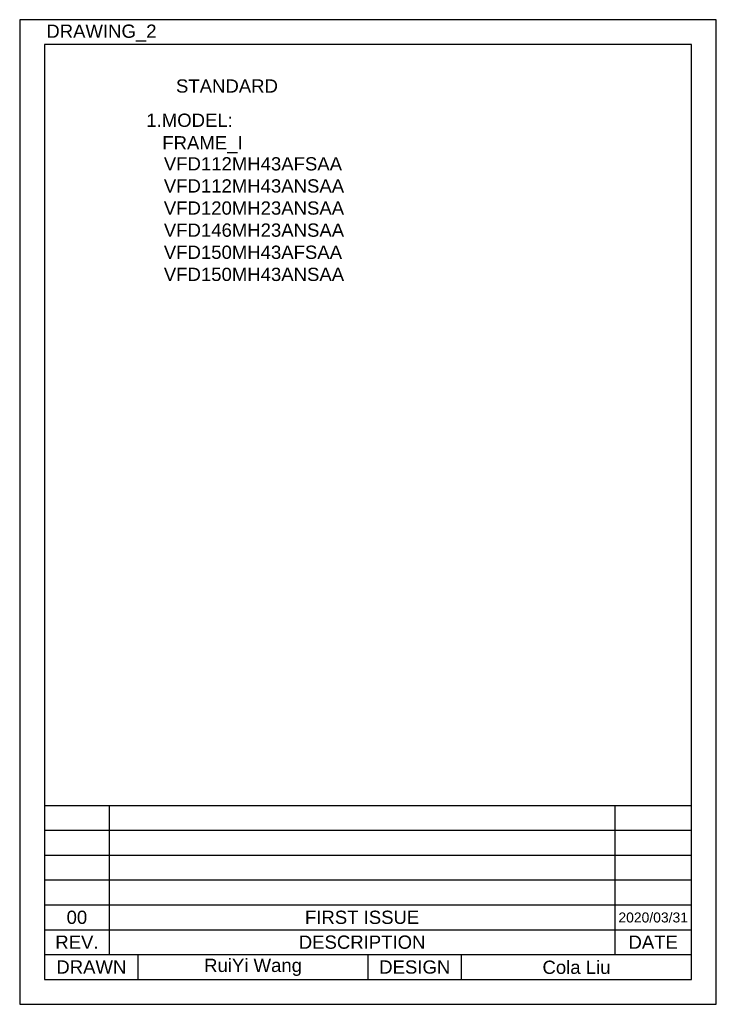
# Model space of a CAD drawing. Header units: millimetres. Extents: x 0 to 2125, y 1 to 1486.
# Tile 55 of 55: x 1075 to 2125, y 1 to 1486. Entities that reach past the tile are written whole.
import ezdxf
from ezdxf.enums import TextEntityAlignment as Align

# ---------------------------------------------------------------- set-up
doc = ezdxf.new("R2010")
doc.units = ezdxf.units.MM
doc.header["$LTSCALE"] = 77.505185
doc.layers.get('0').update_dxf_attribs({"linetype": 'CONTINUOUS'})
doc.layers.add('DF', color=3, linetype='CONTINUOUS')
doc.layers.add('TXT', color=7, linetype='CONTINUOUS')
doc.styles.add('STYLE1', font='arial.ttf')

msp = doc.modelspace()

# ---------------------------------------------------------------- linework, layer by layer
for p, q in [((1075, 1486), (1075, 1)), ((2125, 1486), (1075, 1486)), ((2125, 1), (2125, 1486)), ((1075, 1), (2125, 1))]:
    msp.add_line(p, q)
at = {"layer": 'DF'}
for p, q in [((1112.5, 1448.5), (1112.5, 38.5)), ((2087.5, 1448.5), (1112.5, 1448.5)), ((2087.5, 38.5), (2087.5, 1448.5)), ((1112.5, 300.99994), (2087.50004, 300.99994)), ((1209.96034, 300.99994), (1209.96034, 75.99994)), ((1972.26638, 300.99994), (1972.26638, 75.99994)), ((1112.5, 263.49994), (2087.50004, 263.49994)), ((1112.5, 225.99994), (2087.50004, 225.99994)), ((1112.5, 188.49994), (2087.50004, 188.49994)), ((1112.5, 150.99994), (2087.50004, 150.99994)), ((1112.5, 113.49994), (2087.50004, 113.49994)), ((1112.5, 75.99994), (2087.50004, 75.99994)), ((1253.49718, 38.5), (1253.49718, 75.99994)), ((1600, 38.5), (1600, 75.99994)), ((1740.99721, 38.5), (1740.99721, 75.99994)), ((1112.5, 38.5), (2087.5, 38.5))]:
    msp.add_line(p, q, dxfattribs=at)

# ---------------------------------------------------------------- texts
at = {"layer": 'TXT', "style": 'STYLE1'}
for s, p in [('DRAWING_2', (1198.18545, 1458.67091)), ('STANDARD', (1387.42539, 1375.97585)), ('1.MODEL:', (1331.07492, 1324.35445)), ('FRAME_I', (1350.46119, 1290.33541))]:
    msp.add_text(s, height=20, dxfattribs=at).set_placement(p, align=Align.CENTER)
for s, height, p in [('00', 20, (1161.23017, 132.24994)), ('FIRST ISSUE', 20, (1591.11336, 132.24994)), ('2020/03/31', 15, (2029.88319, 132.24994)), ('REV.', 20, (1161.23017, 94.74994)), ('DESCRIPTION', 20, (1591.11336, 94.74994)), ('DATE', 20, (2029.88319, 94.74994)), ('DRAWN', 20, (1182.99859, 57.24997)), ('RuiYi Wang', 20, (1426.7486, 57.24997)), ('DESIGN', 20, (1670.4986, 57.24997)), ('Cola Liu', 20, (1914.2486, 57.24997))]:
    msp.add_text(s, height=height, dxfattribs=at).set_placement(p, align=Align.MIDDLE)
at = {"layer": 'TXT', "insert": (1292.28046, 1278.62067), "char_height": 20, "width": 306.46775, "attachment_point": 1, "style": 'STYLE1'}
msp.add_mtext('VFD112MH43AFSAA\\PVFD112MH43ANSAA\\PVFD120MH23ANSAA\\PVFD146MH23ANSAA\\PVFD150MH43AFSAA\\PVFD150MH43ANSAA', dxfattribs=at)

doc.saveas('drawing.dxf')
